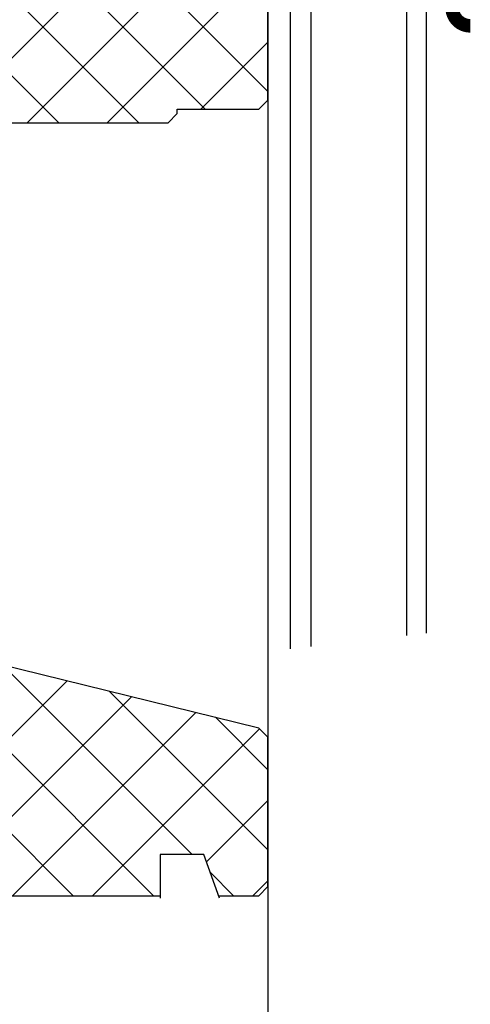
# Model space of a CAD drawing. Extents: x -152209 to 159908, y 32091 to 111955.
# Tile 23 of 59: x -135127 to -135028, y 64883 to 65100. Entities that reach past the tile are written whole.
import ezdxf

# ---------------------------------------------------------------- set-up
doc = ezdxf.new("R2010")
doc.units = 0
doc.header["$LTSCALE"] = 1000
doc.header["$MEASUREMENT"] = 0
doc.layers.get('0').update_dxf_attribs({"linetype": 'CONTINUOUS'})
for name, color, linetype in [('BIB', 7, 'CONTINUOUS'), ('XBDKOZA2$0$HOUT-ARC', 15, 'CONTINUOUS'), ('XBDKOZA2$0$HOUT-AZ', 15, 'CONTINUOUS'), ('XBDKOZA2$0$HOUT-DRS', 4, 'CONTINUOUS'), ('XDETV133$0$BIB', 7, 'CONTINUOUS'), ('XVERTZW$0$ALUM-AZ', 15, 'CONTINUOUS'), ('XVERTZW$0$ALUM-DRS', 4, 'CONTINUOUS')]:
    doc.layers.add(name, color=color, linetype=linetype)

# ---------------------------------------------------------------- blocks, each defined once
blk = doc.blocks.new('XVERTZW')
at = {"layer": 'XVERTZW$0$ALUM-AZ'}
for p, q in [((302.2, -88.57), (302.2, -229.25)), ((323.31, -88.57), (323.31, -231.72))]:
    blk.add_line(p, q, dxfattribs=at)
at = {"layer": 'XVERTZW$0$ALUM-DRS'}
for p, q in [((297.75, -228.73), (297.75, -86.72)), ((327.75, -232.24), (327.75, -86.72))]:
    blk.add_line(p, q, dxfattribs=at)
at = {"layer": 'XVERTZW$0$ALUM-DRS', "const_width": 3}
blk.add_lwpolyline([(288.12, -94.74, 0.999719), (288.12, -86.74, 2.414214)], format="xyb", dxfattribs=at)
blk = doc.blocks.new('*X125')
at = {"color": 0}
for p, q in [((56960.85, 43773.31), (56970.61, 43783.07)), ((57013.97, 43731.07), (56962.41, 43782.63)), ((56980.69, 43782.03), (56979.64, 43783.07)), ((56989.32, 43731.07), (57041.32, 43783.07)), ((57007, 43731.07), (57059, 43783.07)), ((57074.85, 43740.9), (57032.68, 43783.07)), ((57074.85, 43758.58), (57050.35, 43783.07)), ((57074.85, 43776.26), (57068.03, 43783.07)), ((57024.68, 43731.07), (57074.76, 43781.16)), ((56960.85, 43755.63), (56980.69, 43775.47)), ((56960.85, 43737.95), (56995.97, 43773.07)), ((56974.65, 43734.07), (57013.65, 43773.07)), ((57046.64, 43716.07), (56989.64, 43773.07)), ((57064.32, 43716.07), (57007.32, 43773.07)), ((57074.85, 43723.22), (57025, 43773.07)), ((56996.29, 43731.07), (56960.85, 43766.51)), ((57028.6, 43717.32), (57074.85, 43763.56)), ((56975.61, 43734.07), (56960.85, 43748.83)), ((57045.04, 43716.07), (57074.85, 43745.89)), ((57062.71, 43716.07), (57074.85, 43728.21))]:
    blk.add_line(p, q, dxfattribs=at)
blk = doc.blocks.new('*X124')
at = {"color": 0}
for p, q in [((56986.1, 43551.07), (57053.1, 43618.07)), ((57003.78, 43551.07), (57070.78, 43618.07)), ((57023.85, 43606.5), (57035.42, 43618.07)), ((57074.85, 43581.8), (57038.58, 43618.07)), ((57074.85, 43599.48), (57056.26, 43618.07)), ((57072.9, 43566.07), (57023.85, 43615.12)), ((57036.46, 43566.07), (57074.85, 43604.47)), ((56977.54, 43560.19), (57019.31, 43601.96)), ((57055.22, 43566.07), (57019.33, 43601.96)), ((57037.55, 43566.07), (57005.14, 43598.47)), ((56960.85, 43561.18), (56995.86, 43596.19)), ((57031.98, 43553.96), (56990.96, 43594.98)), ((57017.19, 43551.07), (56976.77, 43591.49)), ((56960.85, 43578.85), (56972.42, 43590.43)), ((56999.51, 43551.07), (56962.68, 43587.9)), ((57054.13, 43566.07), (57074.85, 43586.79)), ((56974.37, 43558.54), (56960.85, 43572.06)), ((57071.81, 43566.07), (57074.85, 43569.11)), ((57021.46, 43551.07), (57031.98, 43561.6)), ((56968.42, 43551.07), (56973.52, 43556.17)), ((56964.16, 43551.07), (56960.85, 43554.38))]:
    blk.add_line(p, q, dxfattribs=at)
blk = doc.blocks.new('XBDKOZA2')
at = {"layer": 'XBDKOZA2$0$HOUT-AZ'}
blk.add_line((-112, -2), (-112, -913.5), dxfattribs=at)
at = {"layer": 'XBDKOZA2$0$HOUT-DRS'}
for p, q in [((-110, -185.56), (-49, -170.56)), ((-112, -187.56), (-110, -185.56)), ((-112, -220.56), (-112, -187.56)), ((-101.33, -223.07), (-97.89, -213.44)), ((-97.89, -213.44), (-88.26, -213.44)), ((-88.26, -213.44), (-88.26, -223.07)), ((-110, -222.56), (-112, -220.56)), ((-101.15, -222.56), (-110, -222.56)), ((-40.87, -222.56), (-88.26, -222.56))]:
    blk.add_line(p, q, dxfattribs=at)
blk.add_lwpolyline([(-112, -2), (-110, 0), (-92.16, 0), (-92.16, -10), (-43, -10), (-43, 0), (0, 0), (2, -2), (2, -65), (0, -67), (-43, -67), (-45, -65), (-45, -52), (-90, -52), (-92, -50), (-92, -49), (-110, -49), (-112, -47)], close=True, dxfattribs=at)
at = {"layer": 'XBDKOZA2$0$HOUT-ARC'}
for name, p in [('*X125', (-57072.85, -43783.07)), ('*X124', (-57072.85, -43773.63))]:
    blk.add_blockref(name, p, dxfattribs=at)
blk = doc.blocks.new('XDETV133')
at = {"layer": 'XDETV133$0$BIB', "linetype": 'Continuous', "xscale": -1}
for name, p in [('XVERTZW', (707.77805, -615.75271)), ('XBDKOZA2', (263, -679.86942))]:
    blk.add_blockref(name, p, dxfattribs=at)

msp = doc.modelspace()

# ---------------------------------------------------------------- block references
at = {"layer": 'BIB'}
msp.add_blockref('XDETV133', (-135447.55, 65809.63), dxfattribs=at)

doc.saveas('drawing.dxf')
